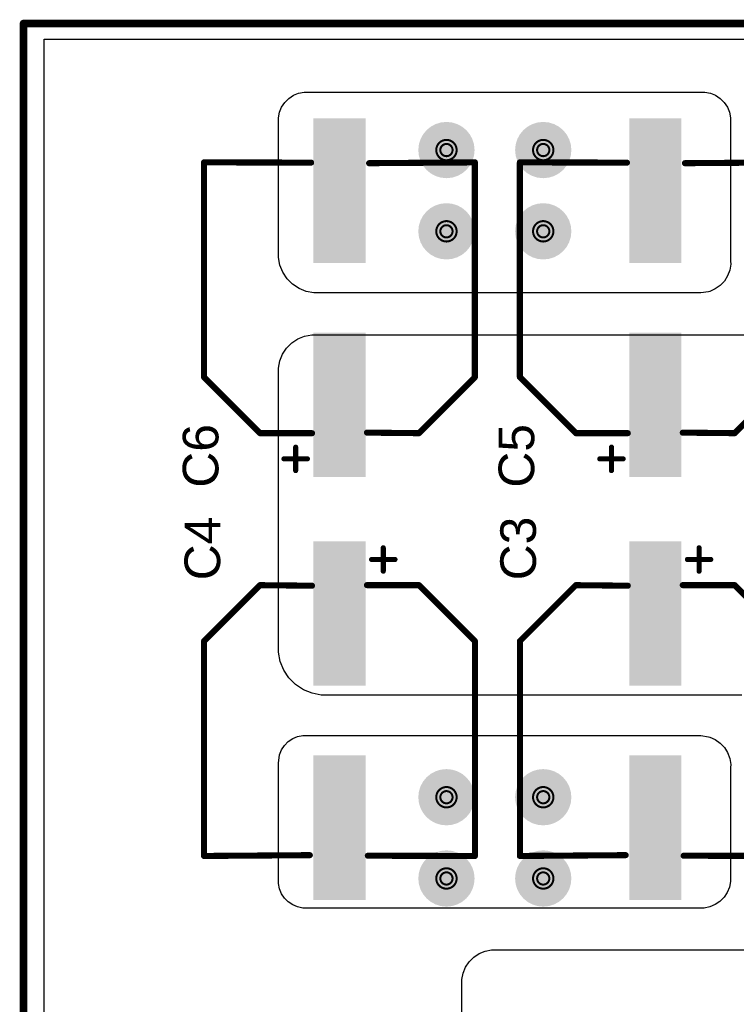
# Model space of a CAD drawing. Header units: inches. Extents: x 0 to 11.2, y -0.2 to 5.5.
# Tile 6 of 57: x 0 to 0.7, y 1.6 to 2.6. Entities that reach past the tile are written whole.
import ezdxf

# ---------------------------------------------------------------- set-up
doc = ezdxf.new("R2010")
doc.units = ezdxf.units.IN
doc.header["$MEASUREMENT"] = 0
for name, color, linetype in [('Board Outline', 216, 'Continuous'), ('Bottom Layer', 5, 'Continuous'), ('Bottom Solder', 6, 'Continuous'), ('Drill Drawing', 1, 'Continuous'), ('Top Layer', 1, 'Continuous'), ('Top Overlay', 2, 'Continuous'), ('Top Paste', 8, 'Continuous'), ('Top Solder', 216, 'Continuous'), ('Via Holes', 16, 'Continuous')]:
    doc.layers.add(name, color=color, linetype=linetype)
doc.styles.add('Arial', font='txt', dxfattribs={"height": 0.2})

# ---------------------------------------------------------------- blocks, each defined once
blk = doc.blocks.new('EEEFK1E680P_73')
at = {"layer": 'Top Layer'}
for points in [[(-0.17402, 0.02362), (-0.03622, 0.02362), (-0.03622, -0.02362), (-0.17402, -0.02362)], [(0.03622, 0.02362), (0.17402, 0.02362), (0.17402, -0.02362), (0.03622, -0.02362)]]:
    blk.add_hatch(color=1, dxfattribs=at).paths.add_polyline_path(points)
at = {"layer": 'Top Paste'}
for points in [[(-0.17402, 0.02362), (-0.03622, 0.02362), (-0.03622, -0.02362), (-0.17402, -0.02362)], [(0.03622, 0.02362), (0.17402, 0.02362), (0.17402, -0.02362), (0.03622, -0.02362)]]:
    blk.add_hatch(color=8, dxfattribs=at).paths.add_polyline_path(points)
at = {"layer": 'Top Solder'}
for points in [[(-0.17602, 0.02562), (-0.03422, 0.02562), (-0.03422, -0.02562), (-0.17602, -0.02562)], [(0.03422, 0.02562), (0.17602, 0.02562), (0.17602, -0.02562), (0.03422, -0.02562)]]:
    blk.add_hatch(color=216, dxfattribs=at).paths.add_polyline_path(points)
at = {"layer": 'Top Overlay'}
for points, const_width in [([(-0.07795, 0.13292), (-0.13292, 0.07795)], 0.006), ([(-0.07795, 0.13292), (0.13292, 0.13292)], 0.006), ([(0.13292, 0.13292), (0.13266, 0.02786)], 0.006), ([(-0.13292, 0.07795), (-0.13292, 0.027)], 0.006), ([(-0.15812, 0.0545), (-0.15812, 0.0315)], 0.005), ([(-0.16962, 0.043), (-0.14662, 0.043)], 0.005), ([(-0.13237, -0.027), (-0.1329, -0.078)], 0.006), ([(0.13211, -0.0291), (0.1329, -0.1329)], 0.006), ([(-0.1329, -0.078), (-0.078, -0.1329)], 0.006), ([(-0.078, -0.1329), (0.1329, -0.1329)], 0.006)]:
    blk.add_lwpolyline(points, dxfattribs=dict(at, const_width=const_width))
for points, const_width in [([(-0.07945, 0.13292, 1), (-0.07645, 0.13292, 1)], 0.003), ([(-0.07945, 0.13292, 1), (-0.07645, 0.13292, 1)], 0.003), ([(0.13142, 0.13292, 1), (0.13442, 0.13292, 1)], 0.003), ([(0.13142, 0.13292, 1), (0.13442, 0.13292, 1)], 0.003), ([(-0.13442, 0.07795, 1), (-0.13142, 0.07795, 1)], 0.003), ([(-0.13442, 0.07795, 1), (-0.13142, 0.07795, 1)], 0.003), ([(-0.15937, 0.0545, 1), (-0.15687, 0.0545, 1)], 0.0025), ([(-0.17087, 0.043, 1), (-0.16837, 0.043, 1)], 0.0025), ([(-0.14787, 0.043, 1), (-0.14537, 0.043, 1)], 0.0025), ([(-0.15937, 0.0315, 1), (-0.15687, 0.0315, 1)], 0.0025), ([(-0.13442, 0.027, 1), (-0.13142, 0.027, 1)], 0.003), ([(0.13116, 0.02786, 1), (0.13416, 0.02786, 1)], 0.003), ([(-0.13387, -0.027, 1), (-0.13087, -0.027, 1)], 0.003), ([(0.13061, -0.0291, 1), (0.13361, -0.0291, 1)], 0.003), ([(-0.1344, -0.078, 1), (-0.1314, -0.078, 1)], 0.003), ([(-0.1344, -0.078, 1), (-0.1314, -0.078, 1)], 0.003), ([(-0.0795, -0.1329, 1), (-0.0765, -0.1329, 1)], 0.003), ([(-0.0795, -0.1329, 1), (-0.0765, -0.1329, 1)], 0.003), ([(0.1314, -0.1329, 1), (0.1344, -0.1329, 1)], 0.003), ([(0.1314, -0.1329, 1), (0.1344, -0.1329, 1)], 0.003)]:
    blk.add_lwpolyline(points, format="xyb", close=True, dxfattribs=dict(at, const_width=const_width))
blk = doc.blocks.new('EEEFK1E680P_74')
at = {"layer": 'Top Layer'}
for points in [[(-0.17402, 0.02362), (-0.03622, 0.02362), (-0.03622, -0.02362), (-0.17402, -0.02362)], [(0.03622, 0.02362), (0.17402, 0.02362), (0.17402, -0.02362), (0.03622, -0.02362)]]:
    blk.add_hatch(color=1, dxfattribs=at).paths.add_polyline_path(points)
at = {"layer": 'Top Paste'}
for points in [[(-0.17402, 0.02362), (-0.03622, 0.02362), (-0.03622, -0.02362), (-0.17402, -0.02362)], [(0.03622, 0.02362), (0.17402, 0.02362), (0.17402, -0.02362), (0.03622, -0.02362)]]:
    blk.add_hatch(color=8, dxfattribs=at).paths.add_polyline_path(points)
at = {"layer": 'Top Solder'}
for points in [[(-0.17602, 0.02562), (-0.03422, 0.02562), (-0.03422, -0.02562), (-0.17602, -0.02562)], [(0.03422, 0.02562), (0.17602, 0.02562), (0.17602, -0.02562), (0.03422, -0.02562)]]:
    blk.add_hatch(color=216, dxfattribs=at).paths.add_polyline_path(points)
at = {"layer": 'Top Overlay'}
for points, const_width in [([(-0.07795, 0.13292), (-0.13292, 0.07795)], 0.006), ([(-0.07795, 0.13292), (0.13292, 0.13292)], 0.006), ([(0.13292, 0.13292), (0.13266, 0.02786)], 0.006), ([(-0.13292, 0.07795), (-0.13292, 0.027)], 0.006), ([(-0.15812, 0.0545), (-0.15812, 0.0315)], 0.005), ([(-0.16962, 0.043), (-0.14662, 0.043)], 0.005), ([(-0.13237, -0.027), (-0.1329, -0.078)], 0.006), ([(0.13211, -0.0291), (0.1329, -0.1329)], 0.006), ([(-0.1329, -0.078), (-0.078, -0.1329)], 0.006), ([(-0.078, -0.1329), (0.1329, -0.1329)], 0.006)]:
    blk.add_lwpolyline(points, dxfattribs=dict(at, const_width=const_width))
for points, const_width in [([(-0.07945, 0.13292, 1), (-0.07645, 0.13292, 1)], 0.003), ([(-0.07945, 0.13292, 1), (-0.07645, 0.13292, 1)], 0.003), ([(0.13142, 0.13292, 1), (0.13442, 0.13292, 1)], 0.003), ([(0.13142, 0.13292, 1), (0.13442, 0.13292, 1)], 0.003), ([(-0.13442, 0.07795, 1), (-0.13142, 0.07795, 1)], 0.003), ([(-0.13442, 0.07795, 1), (-0.13142, 0.07795, 1)], 0.003), ([(-0.15937, 0.0545, 1), (-0.15687, 0.0545, 1)], 0.0025), ([(-0.17087, 0.043, 1), (-0.16837, 0.043, 1)], 0.0025), ([(-0.14787, 0.043, 1), (-0.14537, 0.043, 1)], 0.0025), ([(-0.15937, 0.0315, 1), (-0.15687, 0.0315, 1)], 0.0025), ([(-0.13442, 0.027, 1), (-0.13142, 0.027, 1)], 0.003), ([(0.13116, 0.02786, 1), (0.13416, 0.02786, 1)], 0.003), ([(-0.13387, -0.027, 1), (-0.13087, -0.027, 1)], 0.003), ([(0.13061, -0.0291, 1), (0.13361, -0.0291, 1)], 0.003), ([(-0.1344, -0.078, 1), (-0.1314, -0.078, 1)], 0.003), ([(-0.1344, -0.078, 1), (-0.1314, -0.078, 1)], 0.003), ([(-0.0795, -0.1329, 1), (-0.0765, -0.1329, 1)], 0.003), ([(-0.0795, -0.1329, 1), (-0.0765, -0.1329, 1)], 0.003), ([(0.1314, -0.1329, 1), (0.1344, -0.1329, 1)], 0.003), ([(0.1314, -0.1329, 1), (0.1344, -0.1329, 1)], 0.003)]:
    blk.add_lwpolyline(points, format="xyb", close=True, dxfattribs=dict(at, const_width=const_width))
blk = doc.blocks.new('EEEFK1E680P_75')
at = {"layer": 'Top Layer'}
for points in [[(-0.17402, 0.02362), (-0.03622, 0.02362), (-0.03622, -0.02362), (-0.17402, -0.02362)], [(0.03622, 0.02362), (0.17402, 0.02362), (0.17402, -0.02362), (0.03622, -0.02362)]]:
    blk.add_hatch(color=1, dxfattribs=at).paths.add_polyline_path(points)
at = {"layer": 'Top Paste'}
for points in [[(-0.17402, 0.02362), (-0.03622, 0.02362), (-0.03622, -0.02362), (-0.17402, -0.02362)], [(0.03622, 0.02362), (0.17402, 0.02362), (0.17402, -0.02362), (0.03622, -0.02362)]]:
    blk.add_hatch(color=8, dxfattribs=at).paths.add_polyline_path(points)
at = {"layer": 'Top Solder'}
for points in [[(-0.17602, 0.02562), (-0.03422, 0.02562), (-0.03422, -0.02562), (-0.17602, -0.02562)], [(0.03422, 0.02562), (0.17602, 0.02562), (0.17602, -0.02562), (0.03422, -0.02562)]]:
    blk.add_hatch(color=216, dxfattribs=at).paths.add_polyline_path(points)
at = {"layer": 'Top Overlay'}
for points, const_width in [([(-0.13292, 0.07795), (-0.07795, 0.13292)], 0.006), ([(0.13292, 0.13292), (-0.07795, 0.13292)], 0.006), ([(0.13266, 0.02786), (0.13292, 0.13292)], 0.006), ([(-0.13292, 0.027), (-0.13292, 0.07795)], 0.006), ([(-0.15812, 0.0315), (-0.15812, 0.0545)], 0.005), ([(-0.14662, 0.043), (-0.16962, 0.043)], 0.005), ([(-0.1329, -0.078), (-0.13237, -0.027)], 0.006), ([(0.1329, -0.1329), (0.13211, -0.0291)], 0.006), ([(-0.078, -0.1329), (-0.1329, -0.078)], 0.006), ([(0.1329, -0.1329), (-0.078, -0.1329)], 0.006)]:
    blk.add_lwpolyline(points, dxfattribs=dict(at, const_width=const_width))
for points, const_width in [([(-0.07945, 0.13292, 1), (-0.07645, 0.13292, 1)], 0.003), ([(-0.07945, 0.13292, 1), (-0.07645, 0.13292, 1)], 0.003), ([(0.13142, 0.13292, 1), (0.13442, 0.13292, 1)], 0.003), ([(0.13142, 0.13292, 1), (0.13442, 0.13292, 1)], 0.003), ([(-0.13442, 0.07795, 1), (-0.13142, 0.07795, 1)], 0.003), ([(-0.13442, 0.07795, 1), (-0.13142, 0.07795, 1)], 0.003), ([(-0.15937, 0.0545, 1), (-0.15687, 0.0545, 1)], 0.0025), ([(-0.17087, 0.043, 1), (-0.16837, 0.043, 1)], 0.0025), ([(-0.14787, 0.043, 1), (-0.14537, 0.043, 1)], 0.0025), ([(-0.15937, 0.0315, 1), (-0.15687, 0.0315, 1)], 0.0025), ([(-0.13442, 0.027, 1), (-0.13142, 0.027, 1)], 0.003), ([(0.13116, 0.02786, 1), (0.13416, 0.02786, 1)], 0.003), ([(-0.13387, -0.027, 1), (-0.13087, -0.027, 1)], 0.003), ([(0.13061, -0.0291, 1), (0.13361, -0.0291, 1)], 0.003), ([(-0.1344, -0.078, 1), (-0.1314, -0.078, 1)], 0.003), ([(-0.1344, -0.078, 1), (-0.1314, -0.078, 1)], 0.003), ([(-0.0795, -0.1329, 1), (-0.0765, -0.1329, 1)], 0.003), ([(-0.0795, -0.1329, 1), (-0.0765, -0.1329, 1)], 0.003), ([(0.1314, -0.1329, 1), (0.1344, -0.1329, 1)], 0.003), ([(0.1314, -0.1329, 1), (0.1344, -0.1329, 1)], 0.003)]:
    blk.add_lwpolyline(points, format="xyb", close=True, dxfattribs=dict(at, const_width=const_width))
blk = doc.blocks.new('EEEFK1E680P_76')
at = {"layer": 'Top Layer'}
for points in [[(-0.17402, 0.02362), (-0.03622, 0.02362), (-0.03622, -0.02362), (-0.17402, -0.02362)], [(0.03622, 0.02362), (0.17402, 0.02362), (0.17402, -0.02362), (0.03622, -0.02362)]]:
    blk.add_hatch(color=1, dxfattribs=at).paths.add_polyline_path(points)
at = {"layer": 'Top Paste'}
for points in [[(-0.17402, 0.02362), (-0.03622, 0.02362), (-0.03622, -0.02362), (-0.17402, -0.02362)], [(0.03622, 0.02362), (0.17402, 0.02362), (0.17402, -0.02362), (0.03622, -0.02362)]]:
    blk.add_hatch(color=8, dxfattribs=at).paths.add_polyline_path(points)
at = {"layer": 'Top Solder'}
for points in [[(-0.17602, 0.02562), (-0.03422, 0.02562), (-0.03422, -0.02562), (-0.17602, -0.02562)], [(0.03422, 0.02562), (0.17602, 0.02562), (0.17602, -0.02562), (0.03422, -0.02562)]]:
    blk.add_hatch(color=216, dxfattribs=at).paths.add_polyline_path(points)
at = {"layer": 'Top Overlay'}
for points, const_width in [([(-0.13292, 0.07795), (-0.07795, 0.13292)], 0.006), ([(0.13292, 0.13292), (-0.07795, 0.13292)], 0.006), ([(0.13266, 0.02786), (0.13292, 0.13292)], 0.006), ([(-0.13292, 0.027), (-0.13292, 0.07795)], 0.006), ([(-0.15812, 0.0315), (-0.15812, 0.0545)], 0.005), ([(-0.14662, 0.043), (-0.16962, 0.043)], 0.005), ([(-0.1329, -0.078), (-0.13237, -0.027)], 0.006), ([(0.1329, -0.1329), (0.13211, -0.0291)], 0.006), ([(-0.078, -0.1329), (-0.1329, -0.078)], 0.006), ([(0.1329, -0.1329), (-0.078, -0.1329)], 0.006)]:
    blk.add_lwpolyline(points, dxfattribs=dict(at, const_width=const_width))
for points, const_width in [([(-0.07945, 0.13292, 1), (-0.07645, 0.13292, 1)], 0.003), ([(-0.07945, 0.13292, 1), (-0.07645, 0.13292, 1)], 0.003), ([(0.13142, 0.13292, 1), (0.13442, 0.13292, 1)], 0.003), ([(0.13142, 0.13292, 1), (0.13442, 0.13292, 1)], 0.003), ([(-0.13442, 0.07795, 1), (-0.13142, 0.07795, 1)], 0.003), ([(-0.13442, 0.07795, 1), (-0.13142, 0.07795, 1)], 0.003), ([(-0.15937, 0.0545, 1), (-0.15687, 0.0545, 1)], 0.0025), ([(-0.17087, 0.043, 1), (-0.16837, 0.043, 1)], 0.0025), ([(-0.14787, 0.043, 1), (-0.14537, 0.043, 1)], 0.0025), ([(-0.15937, 0.0315, 1), (-0.15687, 0.0315, 1)], 0.0025), ([(-0.13442, 0.027, 1), (-0.13142, 0.027, 1)], 0.003), ([(0.13116, 0.02786, 1), (0.13416, 0.02786, 1)], 0.003), ([(-0.13387, -0.027, 1), (-0.13087, -0.027, 1)], 0.003), ([(0.13061, -0.0291, 1), (0.13361, -0.0291, 1)], 0.003), ([(-0.1344, -0.078, 1), (-0.1314, -0.078, 1)], 0.003), ([(-0.1344, -0.078, 1), (-0.1314, -0.078, 1)], 0.003), ([(-0.0795, -0.1329, 1), (-0.0765, -0.1329, 1)], 0.003), ([(-0.0795, -0.1329, 1), (-0.0765, -0.1329, 1)], 0.003), ([(0.1314, -0.1329, 1), (0.1344, -0.1329, 1)], 0.003), ([(0.1314, -0.1329, 1), (0.1344, -0.1329, 1)], 0.003)]:
    blk.add_lwpolyline(points, format="xyb", close=True, dxfattribs=dict(at, const_width=const_width))

msp = doc.modelspace()

# ---------------------------------------------------------------- hatches: boundary and pattern name
at = {"layer": 'Bottom Layer'}
h = msp.add_hatch(color=5, dxfattribs=at)
edge = h.paths.add_edge_path()
edge.add_arc((0.425, 2.425), 0.02362, 0, 360)
h = msp.add_hatch(color=5, dxfattribs=at)
edge = h.paths.add_edge_path()
edge.add_arc((0.52, 2.425), 0.02362, 0, 360)
h = msp.add_hatch(color=5, dxfattribs=at)
edge = h.paths.add_edge_path()
edge.add_arc((0.425, 2.34524), 0.02362, 0, 360)
h = msp.add_hatch(color=5, dxfattribs=at)
edge = h.paths.add_edge_path()
edge.add_arc((0.52, 2.34524), 0.02362, 0, 360)
h = msp.add_hatch(color=5, dxfattribs=at)
edge = h.paths.add_edge_path()
edge.add_arc((0.425, 1.78976), 0.02362, 0, 360)
h = msp.add_hatch(color=5, dxfattribs=at)
edge = h.paths.add_edge_path()
edge.add_arc((0.52, 1.78976), 0.02362, 0, 360)
h = msp.add_hatch(color=5, dxfattribs=at)
edge = h.paths.add_edge_path()
edge.add_arc((0.425, 1.71), 0.02362, 0, 360)
h = msp.add_hatch(color=5, dxfattribs=at)
edge = h.paths.add_edge_path()
edge.add_arc((0.52, 1.71), 0.02362, 0, 360)
at = {"layer": 'Bottom Solder'}
h = msp.add_hatch(color=6, dxfattribs=at)
edge = h.paths.add_edge_path()
edge.add_arc((0.425, 2.425), 0.02762, 0, 360)
h = msp.add_hatch(color=6, dxfattribs=at)
edge = h.paths.add_edge_path()
edge.add_arc((0.52, 2.425), 0.02762, 0, 360)
h = msp.add_hatch(color=6, dxfattribs=at)
edge = h.paths.add_edge_path()
edge.add_arc((0.425, 2.34524), 0.02762, 0, 360)
h = msp.add_hatch(color=6, dxfattribs=at)
edge = h.paths.add_edge_path()
edge.add_arc((0.52, 2.34524), 0.02762, 0, 360)
h = msp.add_hatch(color=6, dxfattribs=at)
edge = h.paths.add_edge_path()
edge.add_arc((0.425, 1.78976), 0.02762, 0, 360)
h = msp.add_hatch(color=6, dxfattribs=at)
edge = h.paths.add_edge_path()
edge.add_arc((0.52, 1.78976), 0.02762, 0, 360)
h = msp.add_hatch(color=6, dxfattribs=at)
edge = h.paths.add_edge_path()
edge.add_arc((0.425, 1.71), 0.02762, 0, 360)
h = msp.add_hatch(color=6, dxfattribs=at)
edge = h.paths.add_edge_path()
edge.add_arc((0.52, 1.71), 0.02762, 0, 360)
at = {"layer": 'Top Layer'}
h = msp.add_hatch(color=1, dxfattribs=at)
edge = h.paths.add_edge_path()
edge.add_arc((0.425, 2.425), 0.02362, 0, 360)
h = msp.add_hatch(color=1, dxfattribs=at)
edge = h.paths.add_edge_path()
edge.add_arc((0.52, 2.425), 0.02362, 0, 360)
h = msp.add_hatch(color=1, dxfattribs=at)
edge = h.paths.add_edge_path()
edge.add_arc((0.425, 2.34524), 0.02362, 0, 360)
h = msp.add_hatch(color=1, dxfattribs=at)
edge = h.paths.add_edge_path()
edge.add_arc((0.52, 2.34524), 0.02362, 0, 360)
h = msp.add_hatch(color=1, dxfattribs=at)
edge = h.paths.add_edge_path()
edge.add_arc((0.425, 1.78976), 0.02362, 0, 360)
h = msp.add_hatch(color=1, dxfattribs=at)
edge = h.paths.add_edge_path()
edge.add_arc((0.52, 1.78976), 0.02362, 0, 360)
h = msp.add_hatch(color=1, dxfattribs=at)
edge = h.paths.add_edge_path()
edge.add_arc((0.425, 1.71), 0.02362, 0, 360)
h = msp.add_hatch(color=1, dxfattribs=at)
edge = h.paths.add_edge_path()
edge.add_arc((0.52, 1.71), 0.02362, 0, 360)
at = {"layer": 'Top Solder'}
h = msp.add_hatch(color=216, dxfattribs=at)
edge = h.paths.add_edge_path()
edge.add_arc((0.425, 2.425), 0.02762, 0, 360)
h = msp.add_hatch(color=216, dxfattribs=at)
edge = h.paths.add_edge_path()
edge.add_arc((0.52, 2.425), 0.02762, 0, 360)
h = msp.add_hatch(color=216, dxfattribs=at)
edge = h.paths.add_edge_path()
edge.add_arc((0.425, 2.34524), 0.02762, 0, 360)
h = msp.add_hatch(color=216, dxfattribs=at)
edge = h.paths.add_edge_path()
edge.add_arc((0.52, 2.34524), 0.02762, 0, 360)
h = msp.add_hatch(color=216, dxfattribs=at)
edge = h.paths.add_edge_path()
edge.add_arc((0.425, 1.78976), 0.02762, 0, 360)
h = msp.add_hatch(color=216, dxfattribs=at)
edge = h.paths.add_edge_path()
edge.add_arc((0.52, 1.78976), 0.02762, 0, 360)
h = msp.add_hatch(color=216, dxfattribs=at)
edge = h.paths.add_edge_path()
edge.add_arc((0.425, 1.71), 0.02762, 0, 360)
h = msp.add_hatch(color=216, dxfattribs=at)
edge = h.paths.add_edge_path()
edge.add_arc((0.52, 1.71), 0.02762, 0, 360)
at = {"layer": 'Via Holes'}
h = msp.add_hatch(color=7, dxfattribs=at)
edge = h.paths.add_edge_path()
edge.add_arc((0.425, 2.425), 0.01181, 0, 360)
h = msp.add_hatch(color=7, dxfattribs=at)
edge = h.paths.add_edge_path()
edge.add_arc((0.52, 2.425), 0.01181, 0, 360)
h = msp.add_hatch(color=7, dxfattribs=at)
edge = h.paths.add_edge_path()
edge.add_arc((0.425, 2.34524), 0.01181, 0, 360)
h = msp.add_hatch(color=7, dxfattribs=at)
edge = h.paths.add_edge_path()
edge.add_arc((0.52, 2.34524), 0.01181, 0, 360)
h = msp.add_hatch(color=7, dxfattribs=at)
edge = h.paths.add_edge_path()
edge.add_arc((0.425, 1.78976), 0.01181, 0, 360)
h = msp.add_hatch(color=7, dxfattribs=at)
edge = h.paths.add_edge_path()
edge.add_arc((0.52, 1.78976), 0.01181, 0, 360)
h = msp.add_hatch(color=7, dxfattribs=at)
edge = h.paths.add_edge_path()
edge.add_arc((0.425, 1.71), 0.01181, 0, 360)
h = msp.add_hatch(color=7, dxfattribs=at)
edge = h.paths.add_edge_path()
edge.add_arc((0.52, 1.71), 0.01181, 0, 360)

# ---------------------------------------------------------------- linework, layer by layer
at = {"layer": 'Board Outline', "const_width": 0.0075}
for points in [[(0.00984, 2.54921), (4.32087, 2.54921)], [(0.00984, 0.00984), (0.00984, 2.54921)]]:
    msp.add_lwpolyline(points, dxfattribs=at)
at = {"layer": 'Board Outline', "const_width": 0.00375}
msp.add_lwpolyline([(0.00797, 2.54921, 1), (0.01172, 2.54921, 1)], format="xyb", close=True, dxfattribs=at)
msp.add_lwpolyline([(0.00797, 2.54921, 1), (0.01172, 2.54921, 1)], format="xyb", close=True, dxfattribs=at)
at = {"layer": 'Bottom Layer'}
for p, q in [((0.03, 0.66626), (0.03, 2.53392)), ((0.03, 2.53392), (1.56598, 2.53392))]:
    msp.add_line(p, q, dxfattribs=at)
at = {"layer": 'Drill Drawing'}
for points, const_width in [([(0.435, 2.425, 1), (0.415, 2.425, 1)], 0.002), ([(0.53, 2.425, 1), (0.51, 2.425, 1)], 0.002), ([(0.4145, 2.425, 1), (0.4155, 2.425, 1)], 0.001), ([(0.431, 2.425, 1), (0.419, 2.425, 1)], 0.002), ([(0.4185, 2.425, 1), (0.4195, 2.425, 1)], 0.001), ([(0.4305, 2.425, 1), (0.4315, 2.425, 1)], 0.001), ([(0.4345, 2.425, 1), (0.4355, 2.425, 1)], 0.001), ([(0.5095, 2.425, 1), (0.5105, 2.425, 1)], 0.001), ([(0.526, 2.425, 1), (0.514, 2.425, 1)], 0.002), ([(0.5135, 2.425, 1), (0.5145, 2.425, 1)], 0.001), ([(0.5255, 2.425, 1), (0.5265, 2.425, 1)], 0.001), ([(0.5295, 2.425, 1), (0.5305, 2.425, 1)], 0.001), ([(0.435, 2.34524, 1), (0.415, 2.34524, 1)], 0.002), ([(0.431, 2.34524, 1), (0.419, 2.34524, 1)], 0.002), ([(0.53, 2.34524, 1), (0.51, 2.34524, 1)], 0.002), ([(0.526, 2.34524, 1), (0.514, 2.34524, 1)], 0.002), ([(0.4145, 2.34524, 1), (0.4155, 2.34524, 1)], 0.001), ([(0.4185, 2.34524, 1), (0.4195, 2.34524, 1)], 0.001), ([(0.4305, 2.34524, 1), (0.4315, 2.34524, 1)], 0.001), ([(0.4345, 2.34524, 1), (0.4355, 2.34524, 1)], 0.001), ([(0.5095, 2.34524, 1), (0.5105, 2.34524, 1)], 0.001), ([(0.5135, 2.34524, 1), (0.5145, 2.34524, 1)], 0.001), ([(0.5255, 2.34524, 1), (0.5265, 2.34524, 1)], 0.001), ([(0.5295, 2.34524, 1), (0.5305, 2.34524, 1)], 0.001), ([(0.435, 1.78976, 1), (0.415, 1.78976, 1)], 0.002), ([(0.53, 1.78976, 1), (0.51, 1.78976, 1)], 0.002), ([(0.4145, 1.78976, 1), (0.4155, 1.78976, 1)], 0.001), ([(0.431, 1.78976, 1), (0.419, 1.78976, 1)], 0.002), ([(0.4185, 1.78976, 1), (0.4195, 1.78976, 1)], 0.001), ([(0.4305, 1.78976, 1), (0.4315, 1.78976, 1)], 0.001), ([(0.4345, 1.78976, 1), (0.4355, 1.78976, 1)], 0.001), ([(0.5095, 1.78976, 1), (0.5105, 1.78976, 1)], 0.001), ([(0.526, 1.78976, 1), (0.514, 1.78976, 1)], 0.002), ([(0.5135, 1.78976, 1), (0.5145, 1.78976, 1)], 0.001), ([(0.5255, 1.78976, 1), (0.5265, 1.78976, 1)], 0.001), ([(0.5295, 1.78976, 1), (0.5305, 1.78976, 1)], 0.001), ([(0.435, 1.71, 1), (0.415, 1.71, 1)], 0.002), ([(0.53, 1.71, 1), (0.51, 1.71, 1)], 0.002), ([(0.4145, 1.71, 1), (0.4155, 1.71, 1)], 0.001), ([(0.431, 1.71, 1), (0.419, 1.71, 1)], 0.002), ([(0.4185, 1.71, 1), (0.4195, 1.71, 1)], 0.001), ([(0.4305, 1.71, 1), (0.4315, 1.71, 1)], 0.001), ([(0.4345, 1.71, 1), (0.4355, 1.71, 1)], 0.001), ([(0.5095, 1.71, 1), (0.5105, 1.71, 1)], 0.001), ([(0.526, 1.71, 1), (0.514, 1.71, 1)], 0.002), ([(0.5135, 1.71, 1), (0.5145, 1.71, 1)], 0.001), ([(0.5255, 1.71, 1), (0.5265, 1.71, 1)], 0.001), ([(0.5295, 1.71, 1), (0.5305, 1.71, 1)], 0.001)]:
    msp.add_lwpolyline(points, format="xyb", close=True, dxfattribs=dict(at, const_width=const_width))
at = {"layer": 'Top Layer'}
for p, q in [((0.26624, 2.47184), (0.27014, 2.47573)), ((0.27014, 2.47573), (0.27472, 2.47879)), ((0.27472, 2.47879), (0.2798, 2.4809)), ((0.2798, 2.4809), (0.28521, 2.48197)), ((0.28521, 2.48197), (0.67875, 2.48197)), ((0.67875, 2.48197), (0.68415, 2.4809)), ((0.68415, 2.4809), (0.68924, 2.47879)), ((0.68924, 2.47879), (0.69382, 2.47573)), ((0.69382, 2.47573), (0.69772, 2.47184)), ((0.26107, 2.46217), (0.26318, 2.46726)), ((0.26318, 2.46726), (0.26624, 2.47184)), ((0.69772, 2.47184), (0.70078, 2.46726)), ((0.70078, 2.46726), (0.70288, 2.46217)), ((0.26, 2.45677), (0.26107, 2.46217)), ((0.26, 2.45402), (0.26, 2.45677)), ((0.70288, 2.46217), (0.70396, 2.45677)), ((0.70396, 2.45677), (0.70396, 2.31594)), ((0.26002, 2.41), (0.26, 2.45402)), ((0.26002, 2.32332), (0.26002, 2.41)), ((0.26002, 2.31952), (0.26002, 2.32332)), ((0.2615, 2.31206), (0.26002, 2.31952)), ((0.26441, 2.30504), (0.2615, 2.31206)), ((0.70405, 2.31296), (0.70307, 2.30708)), ((0.70396, 2.31594), (0.70405, 2.31296)), ((0.26864, 2.29872), (0.26441, 2.30504)), ((0.70096, 2.30149), (0.6978, 2.29643)), ((0.70307, 2.30708), (0.70096, 2.30149)), ((0.27401, 2.29334), (0.26864, 2.29872)), ((0.28034, 2.28912), (0.27401, 2.29334)), ((0.69371, 2.29208), (0.68885, 2.28862)), ((0.6978, 2.29643), (0.69371, 2.29208)), ((0.28736, 2.28621), (0.28034, 2.28912)), ((0.29482, 2.28472), (0.28736, 2.28621)), ((0.29862, 2.28472), (0.29482, 2.28472)), ((0.67462, 2.28472), (0.29862, 2.28472)), ((0.68215, 2.28587), (0.67462, 2.28472)), ((0.67462, 2.28472), (0.67462, 2.28472)), ((0.68342, 2.28616), (0.68215, 2.28587)), ((0.68885, 2.28862), (0.68342, 2.28616)), ((0.27915, 2.23964), (0.28577, 2.24238)), ((0.28577, 2.24238), (0.2928, 2.24378)), ((0.2928, 2.24378), (0.29638, 2.24378)), ((0.29638, 2.24378), (0.63194, 2.24378)), ((0.63194, 2.24378), (1.01933, 2.24378)), ((0.26812, 2.23059), (0.27319, 2.23566)), ((0.27319, 2.23566), (0.27915, 2.23964)), ((0.2614, 2.21801), (0.26414, 2.22463)), ((0.26414, 2.22463), (0.26812, 2.23059)), ((0.26, 2.21098), (0.2614, 2.21801)), ((0.26, 2.2074), (0.26, 2.21098)), ((0.26, 1.93669), (0.26, 2.2074)), ((0.26, 1.93209), (0.26, 1.93669)), ((0.26179, 1.92307), (0.26, 1.93209)), ((0.26531, 1.91457), (0.26179, 1.92307)), ((0.27042, 1.90693), (0.26531, 1.91457)), ((0.27693, 1.90042), (0.27042, 1.90693)), ((0.28457, 1.89531), (0.27693, 1.90042)), ((0.29307, 1.89179), (0.28457, 1.89531)), ((0.30209, 1.89), (0.29307, 1.89179)), ((0.30669, 1.89), (0.30209, 1.89)), ((0.715, 1.89), (0.30669, 1.89)), ((0.30669, 1.89), (0.30669, 1.89)), ((0.26969, 1.84432), (0.27406, 1.84724)), ((0.27406, 1.84724), (0.27891, 1.84925)), ((0.27891, 1.84925), (0.28406, 1.85028)), ((0.28406, 1.85028), (0.28669, 1.85027)), ((0.28669, 1.85027), (0.67462, 1.85028)), ((0.67462, 1.85028), (0.67462, 1.85028)), ((0.67462, 1.85028), (0.67462, 1.85028)), ((0.67462, 1.85028), (0.68215, 1.84913)), ((0.68215, 1.84913), (0.68342, 1.84884)), ((0.68342, 1.84884), (0.68885, 1.84638)), ((0.68885, 1.84638), (0.69371, 1.84292)), ((0.26306, 1.83624), (0.26598, 1.84061)), ((0.26598, 1.84061), (0.26969, 1.84432)), ((0.69371, 1.84292), (0.6978, 1.83857)), ((0.6978, 1.83857), (0.70096, 1.83351)), ((0.26002, 1.82361), (0.26101, 1.8312)), ((0.26101, 1.8312), (0.26105, 1.83139)), ((0.26105, 1.83139), (0.26306, 1.83624)), ((0.70096, 1.83351), (0.70307, 1.82792)), ((0.70307, 1.82792), (0.70405, 1.82204)), ((0.26002, 1.70503), (0.26002, 1.82361)), ((0.26002, 1.82361), (0.26002, 1.82361)), ((0.70405, 1.82204), (0.70396, 1.81906)), ((0.70396, 1.81906), (0.70396, 1.71)), ((0.26105, 1.69987), (0.26002, 1.70503)), ((0.70286, 1.70155), (0.70068, 1.69627)), ((0.70396, 1.70715), (0.70286, 1.70155)), ((0.70396, 1.71), (0.70396, 1.71)), ((0.70396, 1.71), (0.70396, 1.70715)), ((0.26306, 1.69502), (0.26105, 1.69987)), ((0.26598, 1.69065), (0.26306, 1.69502)), ((0.69752, 1.69152), (0.69349, 1.68748)), ((0.70068, 1.69627), (0.69752, 1.69152)), ((0.26969, 1.68694), (0.26598, 1.69065)), ((0.27406, 1.68402), (0.26969, 1.68694)), ((0.27891, 1.68201), (0.27406, 1.68402)), ((0.28406, 1.68098), (0.27891, 1.68201)), ((0.68348, 1.68211), (0.67789, 1.68099)), ((0.68875, 1.6843), (0.68348, 1.68211)), ((0.69349, 1.68748), (0.68875, 1.6843)), ((0.67504, 1.68098), (0.28406, 1.68098)), ((0.67789, 1.68099), (0.67504, 1.68098)), ((0.45179, 1.63274), (0.45711, 1.6363)), ((0.45711, 1.6363), (0.46303, 1.63875)), ((0.46303, 1.63875), (0.46931, 1.64)), ((0.46931, 1.64), (0.47251, 1.64)), ((0.47251, 1.64), (0.47251, 1.64)), ((0.47251, 1.64), (0.72755, 1.64)), ((0.4437, 1.62289), (0.44726, 1.62821)), ((0.44726, 1.62821), (0.45179, 1.63274)), ((0.44, 1.61069), (0.44125, 1.61697)), ((0.44125, 1.61697), (0.4437, 1.62289)), ((0.44, 1.60749), (0.44, 1.61069)), ((0.44, 1.38), (0.44, 1.60749))]:
    msp.add_line(p, q, dxfattribs=at)

# ---------------------------------------------------------------- block references
for name, p, rotation in [('EEEFK1E680P_73', (0.32, 2.28), 90), ('EEEFK1E680P_74', (0.63, 2.28), 90), ('EEEFK1E680P_75', (0.32, 1.865), 270), ('EEEFK1E680P_76', (0.63, 1.865), 270)]:
    msp.add_blockref(name, p, dxfattribs=dict(rotation=rotation))

# ---------------------------------------------------------------- texts
at = {"layer": 'Top Overlay', "style": 'Arial'}
for s, p in [('C6', (0.20117, 2.09359)), ('C5', (0.51117, 2.09359)), ('C4', (0.20288, 2.00265)), ('C3', (0.51288, 2.00265))]:
    msp.add_text(s, height=0.035, rotation=90, dxfattribs=at).set_placement(p)

doc.saveas('drawing.dxf')
